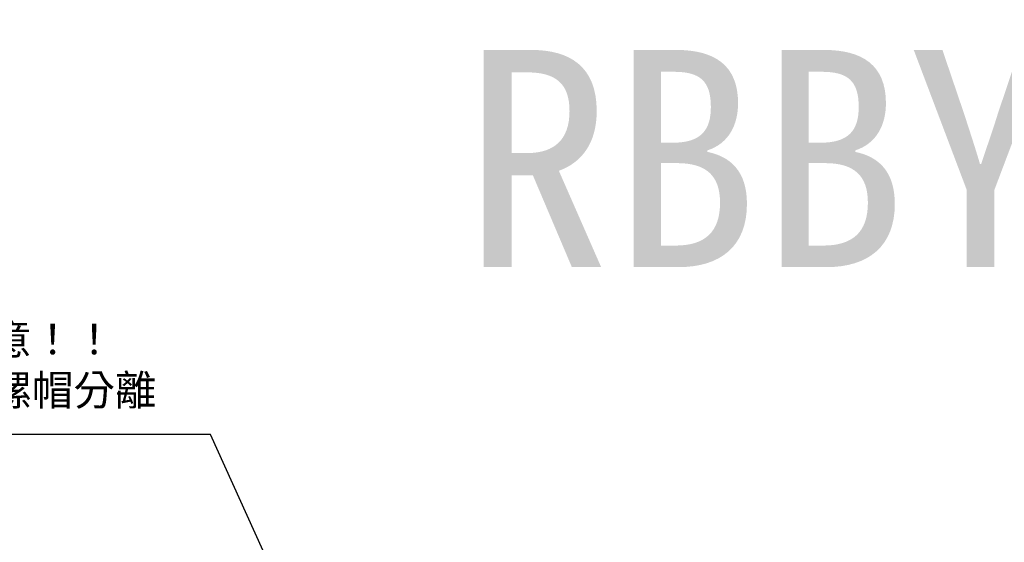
# Model space of a CAD drawing. Header units: millimetres. Extents: x -51 to 319, y -54 to 83.
# Tile 51 of 108: x 46 to 136, y 35 to 83. Entities that reach past the tile are written whole.
import ezdxf
from ezdxf.enums import TextEntityAlignment as Align

# ---------------------------------------------------------------- set-up
doc = ezdxf.new("R2010")
doc.units = ezdxf.units.MM
doc.layers.add('CHA', color=7, linetype='Continuous')
doc.layers.add('DIM', color=4, linetype='Continuous')
doc.styles.add('DIM-7', font='SIMPLEX.shx', dxfattribs={"width": 0.7, "bigfont": 'chineset.shx'})
doc.styles.add('T', font='kaiu.ttf')
doc.dimstyles.new('CNS', dxfattribs={"dimtxt": 3.5, "dimasz": 2.5, "dimexe": 1, "dimexo": 1.5, "dimgap": 0.09, "dimtad": 0, "dimdsep": 46, "dimtxsty": 'DIM-7', "dimcen": 0.09, "dimclrd": 1, "dimclre": 1, "dimclrt": 4, "dimadec": 0, "dimazin": 0, "dimtfac": 1, "dimtix": 1, "dimtmove": 2, "dimatfit": 3, "dimfxl": 1, "dimtvp": 0.971429, "dimtolj": 1, "dimarcsym": 0})

msp = doc.modelspace()

# ---------------------------------------------------------------- texts
at = {"color": 7, "insert": (24.023, 55.451), "char_height": 2.8, "attachment_point": 1, "style": 'DIM-7'}
msp.add_mtext('{\\fPMingLiU|b0|i0|c136|p18;\\W1;\\C256;使用上請注意！！\\P此零件可與螺帽分離}', dxfattribs=at)
at = {"layer": 'CHA', "style": 'T'}
msp.add_text('RBBY1616', height=20, dxfattribs=at).set_placement((141.033, 70.543), align=Align.MIDDLE)

# ---------------------------------------------------------------- leaders
at = {"layer": 'DIM', "color": 7, "annotation_type": 0, "has_hookline": 1, "hookline_direction": 1, "text_width": 37.275}
msp.add_leader([(74.85, 20), (63.37, 45.314), (61.37, 45.314)], dimstyle='CNS', override={"dimscale": 0.8, "dimgap": 0.09, "dimtad": 1, "dimclrd": 0, "dimclre": 4}, dxfattribs=at)

doc.saveas('drawing.dxf')
